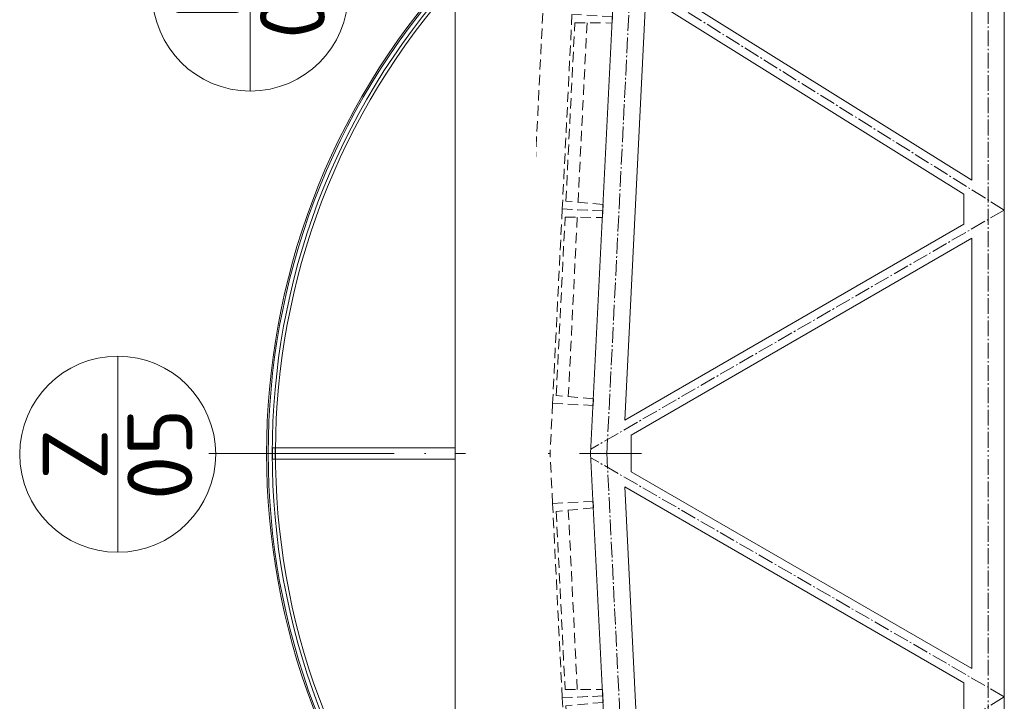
# Model space of a CAD drawing. Header units: millimetres. Extents: x -796345 to 3713765, y -2985421 to 2187451.
# Tile 162 of 256: x 201876 to 207945, y 52772 to 56973. Entities that reach past the tile are written whole.
import ezdxf
from ezdxf import colors
from ezdxf.entities.mleader import LeaderData, LeaderLine
from ezdxf.enums import TextEntityAlignment as Align
from ezdxf.math import Vec2, Vec3

# ---------------------------------------------------------------- set-up
doc = ezdxf.new("R2010")
doc.units = ezdxf.units.MM
for name, pattern in [('AM_DIN_G_W050', [13.75, 9.75, -1.5, 1, -1.5]), ('CENTERX2', [101.6, 63.5, -12.7, 12.7, -12.7]), ('DASHDOT', [25.4, 12.7, -6.35, 0, -6.35]), ('HIDDEN', [9.525, 6.35, -3.175])]:
    doc.linetypes.add(name, pattern=pattern)
for name, color, linetype, lineweight in [('A99_N_kce-pohl', 1, 'Continuous', 9), ('A99_N_kce-rez-sil', 6, 'Continuous', 18), ('A99_N_txt-popis-50', 240, 'Continuous', 9), ('A99_N_znaceni 200', 5, 'Continuous', 5), ('A99_S_kce-pohl', 7, 'Continuous', 5), ('A99_S_kce-rez-ten', 7, 'Continuous', 9), ('A99_S_osy', 1, 'CENTERX2', 5)]:
    doc.layers.add(name, color=color, linetype=linetype, lineweight=lineweight)
doc.styles.add('A99_popis', font='isocpeur.ttf')

# ---------------------------------------------------------------- blocks, each defined once
blk = doc.blocks.new('*U20')
at = {"color": 0, "linetype": 'ByBlock'}
blk.add_line((-3.02, 0), (3.02, 0), dxfattribs=at)
blk.add_circle((0, 0), 3.02, dxfattribs=at)
at = {"color": 0, "linetype": 'ByBlock', "style": 'A99_popis'}
for tag, p in [('KATEGORIE', (0, 1.31)), ('PRVEK', (0, -1.298))]:
    blk.add_attdef(tag, text='', height=2, dxfattribs=at).set_placement(p, align=Align.MIDDLE_CENTER)

msp = doc.modelspace()

# ---------------------------------------------------------------- linework, layer by layer
at = {"layer": 'A99_N_kce-pohl', "lineweight": 5}
for points in [[(204560, 57042.5), (204560, 54300)], [(203450, 54335), (204560, 54335)], [(203450, 54265), (204560, 54265)], [(204560, 51559.5), (204560, 54300)]]:
    msp.add_lwpolyline(points, dxfattribs=at)
at = {"layer": 'A99_N_kce-pohl', "linetype": 'Continuous', "lineweight": 5}
for radius, start, end in [(4410, 137.90791, 222.09209), (4355, 137.90451, 221.56924)]:
    msp.add_arc((207807.5, 54300), radius, start, end, dxfattribs=at)
at = {"layer": 'A99_N_kce-rez-sil', "color": 1, "lineweight": 9}
msp.add_lwpolyline([(203435, 54265), (203450, 54265), (203450, 54335), (203435, 54335)], close=True, dxfattribs=at)
at = {"layer": 'A99_N_kce-rez-sil', "color": 1, "linetype": 'Continuous', "lineweight": 5}
for radius, start, end in [(4400, 137.90791, 222.09209), (4375, 137.90603, 222.09397)]:
    msp.add_arc((207807.5, 54300), radius, start, end, dxfattribs=at)
at = {"layer": 'A99_N_znaceni 200', "lineweight": 5}
msp.add_lwpolyline([(203084, 54300), (203865, 54300)], dxfattribs=at)
at = {"layer": 'A99_S_kce-pohl', "lineweight": 5}
for points in [[(205395, 54300), (205845, 63300)], [(207945, 54300), (207945, 61994.7)], [(207745, 55984), (207745, 58616)], [(207745, 55984), (205790.6, 57205.5)], [(207695, 55897.3), (205736.3, 57121.5)], [(207695, 55713.2), (207695, 55897.3)], [(207695, 55713.2), (205605.5, 54505.1)], [(207745, 55626.6), (205645, 54412.5)], [(207745, 54300), (207745, 55626.6)], [(205645, 54300), (205645, 54412.5)], [(205395, 54300), (205845, 45300)], [(205645, 54300), (205645, 54187.5)], [(207745, 54300), (207745, 52973.4)], [(207945, 54300), (207945, 46605.3)], [(207745, 52973.4), (205645, 54187.5)], [(205605.5, 54094.9), (205736.3, 51478.5)], [(207695, 52886.8), (205605.5, 54094.9)], [(207695, 52886.8), (207695, 52702.7)]]:
    msp.add_lwpolyline(points, dxfattribs=at)
at = {"layer": 'A99_S_kce-pohl', "color": 253, "linetype": 'AM_DIN_G_W050', "lineweight": 0, "ltscale": 10}
for points in [[(205494.9, 54295), (205944.9, 63295)], [(207845, 61994.7), (207845, 61994.7), (207845, 54300)], [(207945, 55800), (205545, 57300)], [(207945, 55800), (205396.3, 54326.4)], [(207945, 52800), (205396.3, 54273.6)], [(205494.9, 54305), (205944.9, 45305)], [(207845, 46605.3), (207845, 46605.3), (207845, 54300)], [(207945, 52800), (205545, 51300)]]:
    msp.add_lwpolyline(points, dxfattribs=at)
at = {"layer": 'A99_S_kce-rez-ten', "lineweight": 5}
msp.add_lwpolyline([(205605.5, 54505.1), (205736.3, 57121.5)], dxfattribs=at)
at = {"layer": 'A99_S_kce-rez-ten', "lineweight": 0}
msp.add_lwpolyline([(204720, 57035), (204720, 51565)], dxfattribs=at)
at = {"layer": 'A99_S_kce-rez-ten', "linetype": 'HIDDEN', "lineweight": 0, "ltscale": 10}
for points in [[(205100.4, 57014.3), (204964.8, 54300)], [(205372.8, 56953.9), (205317.5, 55848.8)], [(205312.9, 55755.4), (205257.7, 54650.3)], [(205160.5, 54608.3), (205145, 54300)], [(205100.4, 51585.7), (204964.8, 54300)], [(205160.5, 53991.7), (205145, 54300)], [(205312.9, 52844.6), (205257.7, 53949.7)]]:
    msp.add_lwpolyline(points, dxfattribs=at)
for points in [[(205529.9, 56992.9), (205280.2, 57005.3), (205220.3, 55806.8), (205470, 55794.4), (205472, 55834.3), (205242.8, 55855.8), (205297.7, 56954.4), (205527.9, 56952.9)], [(205470, 55794.4), (205220.3, 55806.8), (205160.5, 54608.3), (205410.1, 54595.9), (205412.1, 54635.8), (205182.9, 54657.3), (205237.8, 55755.9), (205468, 55754.4)], [(205470, 52805.6), (205220.3, 52793.2), (205160.5, 53991.7), (205410.1, 54004.1), (205412.1, 53964.2), (205182.9, 53942.7), (205237.8, 52844.1), (205468, 52845.6)], [(205529.9, 51607.1), (205280.2, 51594.7), (205220.3, 52793.2), (205470, 52805.6), (205472, 52765.7), (205242.8, 52744.2), (205297.7, 51645.6), (205527.9, 51647.1)]]:
    msp.add_lwpolyline(points, close=True, dxfattribs=at)
at = {"layer": 'A99_S_osy', "linetype": 'DASHDOT', "lineweight": 5, "ltscale": 30}
msp.add_lwpolyline([(203041, 54300), (205728.9, 54300)], dxfattribs=at)

# ---------------------------------------------------------------- block references
at = {"layer": 'A99_N_znaceni 200', "xscale": 200, "yscale": 200, "zscale": 200, "rotation": 90.00000000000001}
for p, values in [((203297.5, 57137.5), {'KATEGORIE': 'K', 'PRVEK': '05'}), ((202480, 54295), {'KATEGORIE': 'Z', 'PRVEK': '05'})]:
    msp.add_blockref('*U20', p, dxfattribs=at).add_auto_attribs(values)

# ---------------------------------------------------------------- next in the draw order: leaders
at = {"layer": 'A99_N_txt-popis-50', "lineweight": 9}
ml = msp.add_multileader_mtext('Standard', dxfattribs=at)
ml.set_content('\\A1;{\\C256;odvodňovací systém \\Pbude součásti \\Pdodávky opláštění}', color=1, style='A99_popis')
ml.set_leader_properties(color=256, linetype='ByLayer', lineweight=-1)
ml.build(insert=Vec2(0, 0))
ml.multileader.update_dxf_attribs({"dogleg_length": 1, "arrow_head_size": 75, "scale": 50})
ctx = ml.context
ctx.base_point, ctx.scale, ctx.char_height, ctx.arrow_head_size, ctx.landing_gap_size, ctx.plane_origin, ctx.plane_x_axis, ctx.plane_y_axis = Vec3(204689.1, -2611.2), 50, 100, 75, 62.5, Vec3(208175.1, -8522.5), Vec3(0, 1), Vec3(-1, 0)
notes = []
notes.append((ctx, [(1, (1, 1, 0), (204689.1, -1130), (0, -1), 146.2, [(0, [(205935.3, -1130)], 0, [])])]))
ctx.mtext.insert, ctx.mtext.text_direction, ctx.mtext.rotation, ctx.mtext.width, ctx.mtext.defined_height, ctx.mtext.flow_direction = Vec3(204624.1, -2548.7), Vec3(0, 1), 1.570796, 1255, 15.9, 5
ctx.mtext.has_bg_fill, ctx.mtext.bg_color, ctx.mtext.bg_scale_factor, ctx.mtext.bg_transparency, ctx.mtext.use_window_bg_color = 1, -1073741824, 1, 0, 1
for ctx, leaders in notes:
    for number, flags, end, landing, length, lines in leaders:
        leader = LeaderData()
        leader.index, (leader.has_last_leader_line, leader.has_dogleg_vector, leader.attachment_direction) = number, flags
        leader.last_leader_point, leader.dogleg_vector, leader.dogleg_length = Vec3(end), Vec3(landing), length
        for number, points, colour, breaks in lines:
            line = LeaderLine()
            line.index, line.vertices, line.color, line.breaks = number, Vec3.list(points), colors.encode_raw_color(colour), breaks
            leader.lines.append(line)
        ctx.leaders.append(leader)

doc.saveas('drawing.dxf')
